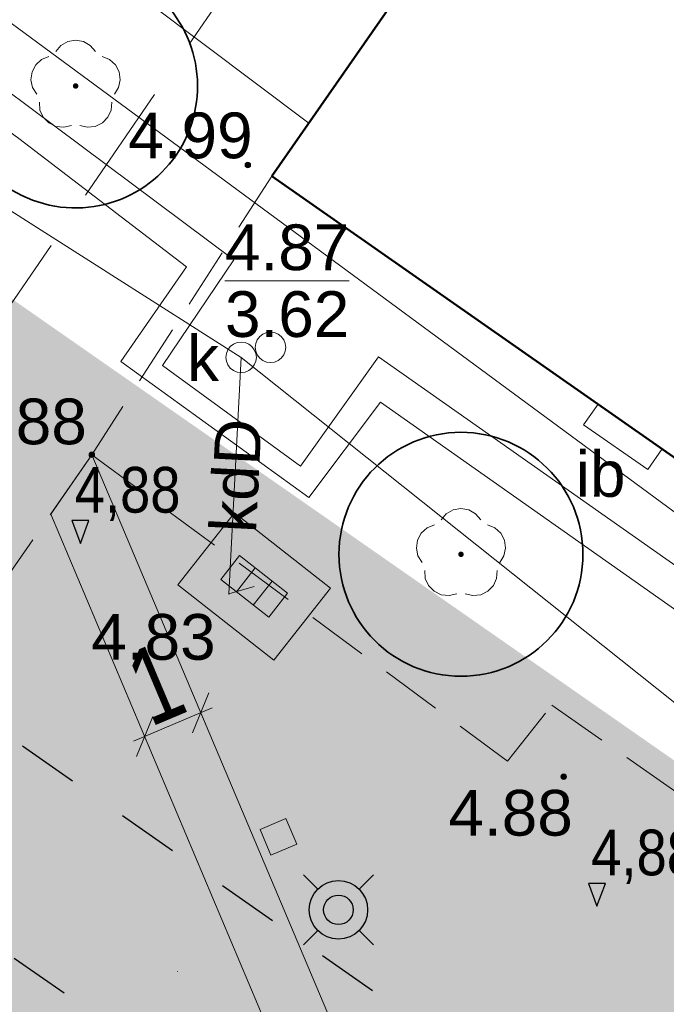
# Model space of a CAD drawing. Extents: x 5477758 to 5478338, y 5918274 to 5918502.
# Tile 52 of 155: x 5477909 to 5477919, y 5918347 to 5918363. Entities that reach past the tile are written whole.
import ezdxf
from ezdxf.enums import TextEntityAlignment as Align

# ---------------------------------------------------------------- set-up
doc = ezdxf.new("R2010")
doc.units = 0
doc.header["$PDSIZE"] = 0.75
for name, pattern in [('budynki akt$0$DASHED', [19.05, 12.7, -6.35]), ('L_0_06', [2, 1.5, -0.5]), ('PRZER1-1', [2, 1, -1]), ('PRZER2-1', [3, 2, -1])]:
    doc.linetypes.add(name, pattern=pattern)
doc.layers.get('0').update_dxf_attribs({"linetype": 'CONTINUOUS', "lineweight": 13})
doc.layers.get('Defpoints').update_dxf_attribs({"linetype": 'CONTINUOUS'})
doc.layers.add('!D_rzędne', color=6, linetype='CONTINUOUS')
for name, color, linetype, lineweight in [('000_wymiarowanie ', 7, 'CONTINUOUS', 0), ('0_granica 10m od okien', 7, 'CONTINUOUS', 0), ('0_NAWIERZCHNIA MINERALNA', 43, 'CONTINUOUS', 0), ('0_NAWIERZCHNIA UTWARDZONA_CHODNIK', 254, 'CONTINUOUS', 0), ('0_podziały zieleni średniowysokiej i nasadzeń niskich', 7, 'CONTINUOUS', 0), ('0_PROJEKTOWANA ZIELEŃ NISKA-TRAWA', 63, 'CONTINUOUS', 0), ('0_PROJEKTOWANE ZABAWKI', 7, 'CONTINUOUS', 0), ('A_GRANICA OPRACOWANIA', 7, 'CONTINUOUS', 0), ('E_osw', 5, 'CONTINUOUS', 30), ('GESBZO', 7, 'CONTINUOUS', 50), ('GSPPRB', 7, 'CONTINUOUS', 20), ('GSPRDL', 96, 'CONTINUOUS', 18), ('GSSIIN', 7, 'CONTINUOUS', 18), ('GSSIIN_O', 7, 'CONTINUOUS', 18), ('GSSKOD', 7, 'PRZER2-1', 18), ('GULCPR', 212, 'CONTINUOUS', 18), ('GULKPR', 36, 'CONTINUOUS', 18), ('GULKPR_O', 36, 'CONTINUOUS', 18), ('GULTPR', 30, 'CONTINUOUS', 18), ('GUPIWZ', 7, 'CONTINUOUS', 18), ('GUPIWZ_O', 7, 'CONTINUOUS', 18), ('GUPKKS', 36, 'CONTINUOUS', 18), ('GUPKSD', 36, 'CONTINUOUS', 18), ('GUPPRZ', 7, 'CONTINUOUS', 18), ('GUPPRZ_O', 7, 'CONTINUOUS', 18), ('OT_Rzedna', 7, 'CONTINUOUS', 18), ('pomiar', 7, 'CONTINUOUS', 18), ('wysokosci', 7, 'CONTINUOUS', 18), ('ZZ_korona', 94, 'CONTINUOUS', 35)]:
    doc.layers.add(name, color=color, linetype=linetype, lineweight=lineweight)
doc.styles.add('GEO-INFO', font='arial.ttf')
doc.styles.add('narrow b. maly', font='ARIALN.TTF', dxfattribs={"width": 0.9})
doc.styles.add('STYL_AUTOMATYCZNY_1', font='micross.ttf')
doc.dimstyles.new('1-5', dxfattribs={"dimscale": 0, "dimtxt": 1.25, "dimasz": 0.5, "dimexe": 0.2, "dimexo": 5, "dimgap": 0.1, "dimtad": 1, "dimzin": 9, "dimdsep": 46, "dimtxsty": 'narrow b. maly', "dimblk": 'OBLIQUE', "dimcen": 0.5, "dimdle": 0.2, "dimadec": 0, "dimazin": 0, "dimtfac": 1, "dimtdec": 1, "dimtix": 1, "dimtmove": 2, "dimatfit": 3, "dimfxl": 0, "dimtolj": 1, "dimtzin": 0, "dimlwd": -1, "dimlwe": -1, "dimarcsym": 0})

# ---------------------------------------------------------------- blocks, each defined once
blk = doc.blocks.new('POINT')
at = {"color": 0}
blk.add_point((0, 0), dxfattribs=at)
blk = doc.blocks.new('SUUS05')
at = {"color": 0}
blk.add_lwpolyline([(0.5, -0.25), (-0.5, -0.25), (-0.5, 0.25), (0.5, 0.25)], close=True, dxfattribs=at)
for points in [[(-0.175, -0.25), (-0.175, 0.25)], [(0.175, -0.25), (0.175, 0.25)]]:
    blk.add_lwpolyline(points, dxfattribs=at)
blk = doc.blocks.new('OTRN')
at = {"linetype": 'Continuous', "lineweight": 13}
blk.add_hatch(color=0, dxfattribs=at).paths.add_polyline_path([(0, -0.091, 1), (0, 0.091, 1)])
at = {"color": 0, "linetype": 'Continuous', "lineweight": 13}
blk.add_circle((0, 0), 0.0906, dxfattribs=at)
blk = doc.blocks.new('OKRAG_PELNY')
at = {"color": 0}
blk.add_lwpolyline([(0, 0.5), (0.12941, 0.482963), (0.25, 0.433013), (0.353553, 0.353553), (0.433013, 0.25), (0.482963, 0.12941), (0.5, 0), (0.482963, -0.12941), (0.433013, -0.25), (0.353553, -0.353553), (0.25, -0.433013), (0.12941, -0.482963), (0, -0.5), (-0.12941, -0.482963), (-0.25, -0.433013), (-0.353553, -0.353553), (-0.433013, -0.25), (-0.482963, -0.12941), (-0.5, 0), (-0.482963, 0.12941), (-0.433013, 0.25), (-0.353553, 0.353553), (-0.25, 0.433013), (-0.12941, 0.482963)], close=True, dxfattribs=at)
blk = doc.blocks.new('SPDLP')
blk.add_hatch(color=0).paths.add_polyline_path([(0, -0.09), (0.027812, -0.085595), (0.052901, -0.072812), (0.072812, -0.052901), (0.085595, -0.027812), (0.09, 0), (0.085595, 0.027812), (0.072812, 0.052901), (0.052901, 0.072812), (0.027812, 0.085595), (0, 0.09), (-0.027812, 0.085595), (-0.052901, 0.072812), (-0.072812, 0.052901), (-0.085595, 0.027812), (-0.09, 0), (-0.085595, -0.027812), (-0.072812, -0.052901), (-0.052901, -0.072812), (-0.027812, -0.085595)])
at = {"color": 0}
for points in [[(-0.648554, 1.126667), (-0.481106, 1.325358), (-0.255912, 1.454989), (0, 1.5), (0.255912, 1.454989), (0.481106, 1.325358), (0.648554, 1.126667)], [(-1.271938, -0.268652), (-1.40916, -0.048001), (-1.462858, 0.20623), (-1.426585, 0.463525), (-1.304695, 0.693003), (-1.11182, 0.867117), (-0.871109, 0.964971)], [(0.871109, 0.964971), (1.11182, 0.867117), (1.304695, 0.693003), (1.426585, 0.463525), (1.462858, 0.20623), (1.40916, -0.048001), (1.271938, -0.268652)], [(-0.137547, -1.292703), (-0.389802, -1.355024), (-0.648184, -1.327532), (-0.881678, -1.213525), (-1.062258, -1.026689), (-1.168249, -0.78945), (-1.186929, -0.530282)], [(1.186929, -0.530282), (1.168249, -0.78945), (1.062258, -1.026689), (0.881678, -1.213525), (0.648184, -1.327532), (0.389802, -1.355024), (0.137547, -1.292703)]]:
    blk.add_lwpolyline(points, dxfattribs=at)
blk = doc.blocks.new('G$C78CF4A41')
at = {"layer": '!D_rzędne', "linetype": 'Continuous', "lineweight": 13}
for points in [[(0, 0), (-0.324, 0.189), (-0.394, 0.069)], [(0, 0), (-0.253, 0.31), (-0.324, 0.189)]]:
    blk.add_hatch(color=256, dxfattribs=at).paths.add_polyline_path(points)
blk.add_lwpolyline([(0, 0), (-0.253, 0.31), (-0.394, 0.069), (0, 0)])
blk = doc.blocks.new('_Oblique')
at = {"color": 0, "linetype": 'ByBlock', "lineweight": -2}
blk.add_line((-0.5, -0.5), (0.5, 0.5), dxfattribs=at)
blk = doc.blocks.new('*D73')
at = {"layer": '000_wymiarowanie ', "color": 0, "linetype": 'ByBlock'}
for p, q in [((5477910.544, 5918350.886), (5477911.834, 5918351.431)), ((5477911.649, 5918351.353), (5477911.727, 5918351.169)), ((5477910.728, 5918350.964), (5477910.806, 5918350.779))]:
    blk.add_line(p, q, dxfattribs=at)
at = {"layer": 'Defpoints', "color": 0}
for p in [(5477911.594, 5918351.485), (5477911.649, 5918351.353), (5477910.672, 5918351.096)]:
    blk.add_point(p, dxfattribs=at)
at = {"layer": '000_wymiarowanie ', "color": 0, "xscale": 0.5, "yscale": 0.5, "zscale": 0.5}
for p, rotation in [((5477911.649, 5918351.353), 22.90400364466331), ((5477910.728, 5918350.964), 202.9040036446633)]:
    blk.add_blockref('_Oblique', p, dxfattribs=dict(at, rotation=rotation))
at = {"layer": '000_wymiarowanie ', "color": 0, "insert": (5477910.906, 5918351.828), "char_height": 1.25, "attachment_point": 5, "rotation": 22.904, "style": 'narrow b. maly'}
blk.add_mtext('\\A1;1', dxfattribs=at)
blk = doc.blocks.new('zw$6B5E')
at = {"layer": 'E_osw', "color": 5}
for p, q in [((0.363, 0.041), (0.128, 0.275)), ((1.04, 0.041), (1.275, 0.275)), ((0.363, -0.637), (0.128, -0.871)), ((1.04, -0.637), (1.275, -0.871))]:
    blk.add_line(p, q, dxfattribs=at)
for radius in [0.479, 0.242]:
    blk.add_circle((0.702, -0.298), radius, dxfattribs=at)

msp = doc.modelspace()

# ---------------------------------------------------------------- hatches: boundary and pattern name
at = {"layer": '0_NAWIERZCHNIA MINERALNA'}
for points in [[(5477906.642, 5918339.411), (5477914.249, 5918342.631), (5477909.188, 5918354.61), (5477909.863, 5918355.581), (5477914.362, 5918344.934), (5477915.19, 5918345.284), (5477917.198, 5918340.54), (5477916.37, 5918340.191), (5477920.707, 5918329.915), (5477919.188, 5918330.94), (5477914.643, 5918341.711), (5477907.626, 5918338.747)], [(5477912.202, 5918354.631), (5477911.275, 5918353.451), (5477912.848, 5918352.216), (5477913.775, 5918353.396)]]:
    msp.add_hatch(color=256, dxfattribs=at).paths.add_polyline_path(points)
at = {"layer": '0_NAWIERZCHNIA UTWARDZONA_CHODNIK'}
msp.add_hatch(color=256, dxfattribs=at).paths.add_polyline_path([(5477908.466, 5918357.953), (5477910.48, 5918356.535), (5477909.862, 5918355.583), (5477905.988, 5918350.001), (5477901.191, 5918343.092), (5477908.476, 5918338.173), (5477917.75, 5918331.911), (5477921.163, 5918329.606), (5477926.69, 5918325.875), (5477929.362, 5918324.071), (5477927.905, 5918321.692), (5477920.079, 5918327.139), (5477908.934, 5918334.9), (5477901.4, 5918340.146), (5477899.789, 5918341.268), (5477896.501, 5918343.587), (5477896.259, 5918344.15), (5477895.011, 5918344.835), (5477894.38, 5918345.124), (5477893.823, 5918345.456), (5477893.278, 5918345.836), (5477892.005, 5918346.724), (5477892.445, 5918347.336), (5477895.358, 5918351.387), (5477898.133, 5918349.668), (5477900.686, 5918348.087), (5477901.03, 5918348.011), (5477901.353, 5918348.025), (5477901.759, 5918348.207), (5477903.132, 5918350.182), (5477904.814, 5918352.63), (5477908.466, 5918357.953)])
at = {"layer": '0_PROJEKTOWANA ZIELEŃ NISKA-TRAWA'}
msp.add_hatch(color=256, dxfattribs=at).paths.add_polyline_path([(5477902.984, 5918361.774), (5477916.9, 5918352.076), (5477917.564, 5918351.614), (5477920.33, 5918349.686), (5477925.008, 5918346.426), (5477927.636, 5918344.595), (5477927.224, 5918344.001), (5477929.613, 5918342.342), (5477930.353, 5918341.828), (5477931.84, 5918340.796), (5477932.36, 5918340.435), (5477932.052, 5918338.73), (5477931.779, 5918337.302), (5477931.203, 5918334.286), (5477930.468, 5918330.081), (5477929.362, 5918324.071), (5477927.904, 5918321.69), (5477892.005, 5918346.724)])

# ---------------------------------------------------------------- linework, layer by layer
at = {"layer": '0_granica 10m od okien', "color": 1, "linetype": 'PRZER1-1', "lineweight": 30}
for points in [[(5477907.086, 5918351.957), (5477931.34, 5918335)], [(5477930.747, 5918331.896), (5477905.503, 5918349.475)]]:
    msp.add_lwpolyline(points, dxfattribs=at)
at = {"layer": '0_podziały zieleni średniowysokiej i nasadzeń niskich', "lineweight": 0}
for p, q in [((5477909.188, 5918354.609), (5477909.863, 5918355.581)), ((5477909.863, 5918355.581), (5477914.362, 5918344.934)), ((5477909.188, 5918354.609), (5477914.249, 5918342.631)), ((5477911.27, 5918347.112), (5477911.269, 5918347.115))]:
    msp.add_line(p, q, dxfattribs=at)
msp.add_lwpolyline([(5477912.202, 5918354.631), (5477911.275, 5918353.451), (5477912.848, 5918352.216), (5477913.775, 5918353.396)], close=True, dxfattribs=at)
at = {"layer": '0_PROJEKTOWANE ZABAWKI'}
msp.add_lwpolyline([(5477913.223, 5918349.195), (5477913.044, 5918349.619), (5477912.621, 5918349.44), (5477912.8, 5918349.016), (5477913.223, 5918349.195)], dxfattribs=at)
at = {"layer": 'A_GRANICA OPRACOWANIA', "color": 1, "linetype": 'budynki akt$0$DASHED', "ltscale": 0.1, "const_width": 0.4}
msp.add_lwpolyline([(5477902.984, 5918361.774), (5477916.9, 5918352.076), (5477917.564, 5918351.614), (5477920.33, 5918349.686), (5477925.008, 5918346.426), (5477927.636, 5918344.595), (5477927.224, 5918344.001), (5477929.613, 5918342.342), (5477930.353, 5918341.828), (5477931.84, 5918340.796), (5477932.36, 5918340.435), (5477932.052, 5918338.73), (5477931.779, 5918337.302), (5477931.203, 5918334.286), (5477930.468, 5918330.081), (5477929.362, 5918324.071), (5477927.904, 5918321.69), (5477892.005, 5918346.724), (5477902.984, 5918361.774)], dxfattribs=at)
at = {"layer": 'GESBZO', "color": 7, "linetype": 'Continuous', "lineweight": 50}
for points in [[(5477912.816, 5918360.152), (5477918.892, 5918368.876), (5477953.955, 5918344.371)], [(5477948.209, 5918335.409), (5477912.816, 5918360.152)]]:
    msp.add_lwpolyline(points, dxfattribs=at)
at = {"layer": 'GSPPRB', "color": 7, "linetype": 'Continuous', "lineweight": 20}
for p in [(5477913.42, 5918361.02), (5477912.816, 5918360.152)]:
    msp.add_point(p, dxfattribs=at)
at = {"layer": 'GSSIIN', "color": 7, "linetype": 'Continuous', "lineweight": 18}
msp.add_lwpolyline([(5477918.978, 5918355.34), (5477919.216, 5918355.679), (5477918.164, 5918356.414), (5477917.927, 5918356.075)], close=True, dxfattribs=at)
at = {"layer": 'GSSKOD', "color": 7, "linetype": 'PRZER2-1', "lineweight": 18, "ltscale": 0.5}
msp.add_lwpolyline([(5477953.955, 5918344.371), (5477918.892, 5918368.876), (5477912.816, 5918360.152), (5477909.863, 5918355.582), (5477916.678, 5918350.56), (5477917.405, 5918351.474), (5477927.496, 5918344.442), (5477926.88, 5918343.51), (5477932.252, 5918339.779), (5477929.362, 5918324.071), (5477935.927, 5918319.225), (5477938.124, 5918320.534), (5477940.031, 5918323.232), (5477938.216, 5918324.426), (5477940.878, 5918328.21), (5477941.747, 5918327.531), (5477940.015, 5918324.991), (5477941.068, 5918324.27)], dxfattribs=at)
at = {"layer": 'GULCPR', "color": 212, "linetype": 'Continuous', "lineweight": 18}
for points in [[(5477899.51, 5918371.474), (5477913.42, 5918361.02)], [(5477897.988, 5918369.384), (5477912.19, 5918358.778), (5477911.02, 5918357.046), (5477913.282, 5918355.393), (5477914.561, 5918357.187), (5477924.74, 5918350.032), (5477947.263, 5918333.933)], [(5477897.61, 5918368.865), (5477908.665, 5918360.767), (5477911.414, 5918358.665), (5477910.336, 5918357.112), (5477913.42, 5918354.88), (5477914.595, 5918356.444), (5477929.504, 5918345.945), (5477947.01, 5918333.538)]]:
    msp.add_lwpolyline(points, dxfattribs=at)
at = {"layer": 'GULKPR', "color": 36, "linetype": 'Continuous', "lineweight": 18}
for points in [[(5477912.31, 5918357.179), (5477899.231, 5918365.503)], [(5477912.525, 5918353.423), (5477912.111, 5918353.301), (5477912.31, 5918357.179)], [(5477930.104, 5918343.013), (5477912.31, 5918357.179)]]:
    msp.add_lwpolyline(points, dxfattribs=at)
at = {"layer": 'GULTPR', "color": 30, "linetype": 'Continuous', "lineweight": 18}
msp.add_lwpolyline([(5477922.67, 5918425.86), (5477922.52, 5918425.566), (5477912.874, 5918406.653), (5477912.76, 5918406.43), (5477912.639, 5918406.211), (5477904.061, 5918390.689), (5477903.94, 5918390.47), (5477913.569, 5918382.272), (5477913.76, 5918382.11), (5477913.65, 5918381.879), (5477908.41, 5918370.85), (5477908.262, 5918370.649), (5477904.55, 5918365.6), (5477904.751, 5918365.452), (5477947.345, 5918334.06)], dxfattribs=at)
at = {"layer": 'GUPPRZ_O', "color": 36, "linetype": 'Continuous', "lineweight": 9, "flags": 128}
msp.add_lwpolyline([(5477912.046, 5918358.436), (5477914.084, 5918358.436)], dxfattribs=at)
at = {"layer": 'pomiar', "linetype": 'PRZER2-1', "lineweight": 13, "flags": 128}
msp.add_lwpolyline([(5477915.983, 5918368.908), (5477903.336, 5918350.476), (5477901.759, 5918348.207), (5477901.353, 5918348.025), (5477901.03, 5918348.011), (5477900.686, 5918348.087), (5477900.686, 5918348.087)], dxfattribs=at)
at = {"layer": 'pomiar', "linetype": 'Continuous', "lineweight": 18, "flags": 128}
msp.add_lwpolyline([(5477917.927, 5918356.075), (5477918.978, 5918355.34)], dxfattribs=at)
at = {"layer": 'pomiar', "linetype": 'L_0_06', "lineweight": 13, "flags": 128}
msp.add_lwpolyline([(5477929.362, 5918324.071), (5477901.191, 5918343.092), (5477909.863, 5918355.582)], dxfattribs=at)
at = {"layer": 'ZZ_korona'}
msp.add_circle((5477915.915, 5918353.95), 2, dxfattribs=at)
msp.add_arc((5477909.596, 5918361.628), 2, 170.4407, 63.2507, dxfattribs=at)

# ---------------------------------------------------------------- block references
at = {"layer": '!D_rzędne', "rotation": 300.2967899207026}
for p in [(5477909.675, 5918354.127), (5477918.143, 5918348.18)]:
    msp.add_blockref('G$C78CF4A41', p, dxfattribs=at)
at = {"layer": 'E_osw'}
msp.add_blockref('zw$6B5E', (5477913.204, 5918348.419), dxfattribs=at)
at = {"layer": 'GSPRDL', "color": 96, "lineweight": 18, "xscale": 0.5, "yscale": 0.5}
for p in [(5477909.596, 5918361.628), (5477915.915, 5918353.95)]:
    msp.add_blockref('SPDLP', p, dxfattribs=at)
at = {"layer": 'GUPIWZ', "color": 7, "lineweight": 18, "xscale": 0.5, "yscale": 0.5}
msp.add_blockref('OKRAG_PELNY', (5477912.792, 5918357.343), dxfattribs=at)
at = {"layer": 'GUPKKS', "color": 36, "lineweight": 18, "rotation": 321.8551181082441}
msp.add_blockref('SUUS05', (5477912.525, 5918353.423), dxfattribs=at)
at = {"layer": 'GUPKSD', "xscale": 0.5, "yscale": 0.5}
msp.add_blockref('OKRAG_PELNY', (5477912.31, 5918357.179), dxfattribs=at)
at = {"layer": 'GUPKSD', "color": 36, "lineweight": 18, "xscale": 0.5, "yscale": 0.5}
msp.add_blockref('POINT', (5477912.31, 5918357.179), dxfattribs=at)
at = {"layer": 'GUPPRZ', "color": 36, "lineweight": 18}
for p in [(5477912.31, 5918357.179), (5477912.111, 5918353.301)]:
    msp.add_blockref('POINT', p, dxfattribs=at)
at = {"layer": 'OT_Rzedna', "color": 7, "linetype": 'Continuous', "xscale": 0.5, "yscale": 0.5, "zscale": 0.5}
for p in [(5477912.421, 5918360.332), (5477909.863, 5918355.582), (5477917.6, 5918350.304)]:
    msp.add_blockref('OTRN', p, dxfattribs=at)

# ---------------------------------------------------------------- texts
at = {"layer": '!D_rzędne', "linetype": 'Continuous', "lineweight": 13, "style": 'STYL_AUTOMATYCZNY_1', "width": 0.85}
for p in [(5477909.583, 5918354.634), (5477918.051, 5918348.687)]:
    msp.add_text('4,88', height=0.75, rotation=359.9511, dxfattribs=at).set_placement(p)
at = {"layer": 'GSSIIN_O', "color": 7, "linetype": 'Continuous', "lineweight": 0, "style": 'GEO-INFO'}
msp.add_text('ib', height=0.75, dxfattribs=at).set_placement((5477918.205, 5918355.282), align=Align.MIDDLE)
at = {"layer": 'GULKPR_O', "color": 36, "linetype": 'Continuous', "lineweight": 0, "style": 'GEO-INFO'}
msp.add_text('kdD', height=0.75, rotation=87.0531, dxfattribs=at).set_placement((5477912.211, 5918355.24), align=Align.MIDDLE)
at = {"layer": 'GUPIWZ_O', "color": 7, "linetype": 'Continuous', "lineweight": 0, "style": 'GEO-INFO'}
msp.add_text('k', height=0.75, dxfattribs=at).set_placement((5477911.949, 5918356.789), align=Align.RIGHT)
at = {"layer": 'GUPPRZ_O', "color": 36, "linetype": 'Continuous', "lineweight": 0, "style": 'GEO-INFO'}
for s, p in [('4.87', (5477912.046, 5918358.608)), ('3.62', (5477912.046, 5918357.513))]:
    msp.add_text(s, height=0.75, dxfattribs=at).set_placement(p)
msp.add_text('4.83', height=0.75, dxfattribs=at).set_placement((5477909.854, 5918352.596), align=Align.MIDDLE_LEFT)
at = {"layer": 'wysokosci', "color": 7, "style": 'GEO-INFO'}
for s, p in [('4.99', (5477910.46, 5918361.193)), ('4.88', (5477907.742, 5918356.503)), ('4.88', (5477915.71, 5918350.087))]:
    msp.add_text(s, height=0.75, dxfattribs=at).set_placement(p, align=Align.TOP_LEFT)

# ---------------------------------------------------------------- dimensions: what is measured, and where the dimension line sits
at = {"layer": '000_wymiarowanie ', "color": 1, "linetype": 'ByBlock'}
dim = msp.add_aligned_dim(p1=(5477910.672, 5918351.096), p2=(5477911.594, 5918351.485), distance=-0.144, dimstyle='1-5', override={"dimscale": 1, "dimblk": 'Oblique'}, dxfattribs=at)
dim.commit()
dim.dimension.update_dxf_attribs({"geometry": '*D73', "text_midpoint": (5477910.906, 5918351.828)})

doc.saveas('drawing.dxf')
